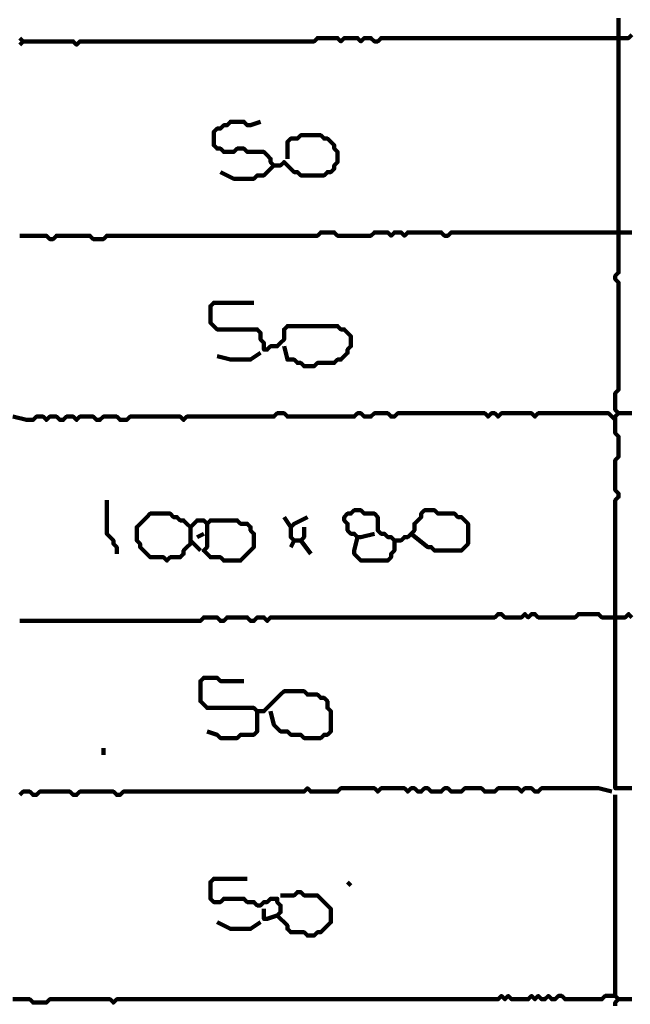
# Model space of a CAD drawing. Header units: metres. Extents: x 1959 to 4131, y 3282 to 4313.
# Tile 174 of 256: x 2400.92 to 2402.61, y 4289.21 to 4291.92. Entities that reach past the tile are written whole.
import ezdxf

# ---------------------------------------------------------------- set-up
doc = ezdxf.new("R2010")
doc.units = ezdxf.units.M
doc.layers.add('P', color=250, linetype='Continuous', lineweight=100)

msp = doc.modelspace()

# ---------------------------------------------------------------- linework, layer by layer
at = {"layer": 'P', "color": 0, "linetype": 'Continuous'}
for points in [[(2402.6137, 4289.801), (2402.6045, 4289.801), (2402.5953, 4289.801), (2402.586, 4289.801), (2402.5768, 4289.801), (2402.5676, 4289.801), (2402.5676, 4289.8103), (2402.5676, 4289.8195), (2402.5676, 4289.8287), (2402.5676, 4289.838), (2402.5676, 4289.8472), (2402.5676, 4289.8564), (2402.5676, 4289.8657), (2402.5676, 4289.8749), (2402.5676, 4289.8841), (2402.5676, 4289.8934), (2402.5676, 4289.9026), (2402.5676, 4289.9118), (2402.5676, 4289.921), (2402.5676, 4289.9303), (2402.5676, 4289.9395), (2402.5676, 4289.9487), (2402.5676, 4289.958), (2402.5676, 4289.9672), (2402.5676, 4289.9764), (2402.5676, 4289.9857), (2402.5676, 4289.9949), (2402.5676, 4290.0041), (2402.5676, 4290.0134), (2402.5676, 4290.0226), (2402.5676, 4290.0318), (2402.5676, 4290.041), (2402.5676, 4290.0503), (2402.5676, 4290.0595), (2402.5676, 4290.0687), (2402.5676, 4290.078), (2402.5676, 4290.0872), (2402.5676, 4290.0964), (2402.5676, 4290.1057), (2402.5676, 4290.1149), (2402.5676, 4290.1241), (2402.5676, 4290.1334), (2402.5676, 4290.1426), (2402.5676, 4290.1518), (2402.5676, 4290.161), (2402.5676, 4290.1703), (2402.5676, 4290.1795), (2402.5676, 4290.1887), (2402.5676, 4290.198), (2402.5676, 4290.2072), (2402.5676, 4290.2164), (2402.5676, 4290.2257), (2402.5676, 4290.2349), (2402.5676, 4290.2441), (2402.5676, 4290.2534), (2402.5676, 4290.2626), (2402.5676, 4290.2718), (2402.5676, 4290.281), (2402.5676, 4290.2903), (2402.5676, 4290.2995), (2402.5676, 4290.3087), (2402.5676, 4290.318), (2402.5676, 4290.3272), (2402.5676, 4290.3364), (2402.5676, 4290.3457), (2402.5676, 4290.3549), (2402.5676, 4290.3641), (2402.5676, 4290.3734), (2402.5676, 4290.3826), (2402.5676, 4290.3918), (2402.5676, 4290.401), (2402.5676, 4290.4103), (2402.5676, 4290.4195), (2402.5676, 4290.4287), (2402.5676, 4290.438), (2402.5676, 4290.4472), (2402.5676, 4290.4564), (2402.5676, 4290.4657), (2402.5676, 4290.4749), (2402.5676, 4290.4841), (2402.5676, 4290.4934), (2402.5676, 4290.5026), (2402.5676, 4290.5118), (2402.5676, 4290.521), (2402.5676, 4290.5303), (2402.5676, 4290.5395), (2402.5676, 4290.5487), (2402.5676, 4290.558), (2402.5676, 4290.5672), (2402.5676, 4290.5764), (2402.5676, 4290.5857), (2402.5676, 4290.5949), (2402.5768, 4290.6041), (2402.5768, 4290.6134), (2402.5676, 4290.6226), (2402.5676, 4290.6318), (2402.5676, 4290.641), (2402.5676, 4290.6503), (2402.5676, 4290.6595), (2402.5676, 4290.6687), (2402.5676, 4290.678), (2402.5676, 4290.6872), (2402.5676, 4290.6964), (2402.5676, 4290.7057), (2402.5768, 4290.7149), (2402.5768, 4290.7241), (2402.5768, 4290.7334), (2402.5768, 4290.7426), (2402.5768, 4290.7518), (2402.5768, 4290.761), (2402.5768, 4290.7703), (2402.5676, 4290.7795), (2402.5676, 4290.7887), (2402.5676, 4290.798), (2402.5676, 4290.8072), (2402.5676, 4290.8164), (2402.5676, 4290.8257), (2402.5768, 4290.8349), (2402.5676, 4290.8441), (2402.5676, 4290.8534), (2402.5676, 4290.8626), (2402.5676, 4290.8718), (2402.5676, 4290.881), (2402.5676, 4290.8903), (2402.5768, 4290.8995), (2402.5768, 4290.9087), (2402.5768, 4290.918), (2402.5768, 4290.9272), (2402.5768, 4290.9364), (2402.5768, 4290.9457), (2402.5768, 4290.9549), (2402.5768, 4290.9641), (2402.5768, 4290.9734), (2402.5768, 4290.9826), (2402.5768, 4290.9918), (2402.5768, 4291.001), (2402.5768, 4291.0103), (2402.5768, 4291.0195), (2402.5768, 4291.0287), (2402.5768, 4291.038), (2402.5768, 4291.0472), (2402.5768, 4291.0564), (2402.5768, 4291.0657), (2402.5768, 4291.0749), (2402.5768, 4291.0841), (2402.5768, 4291.0934), (2402.5768, 4291.1026), (2402.5768, 4291.1118), (2402.5768, 4291.121), (2402.5768, 4291.1303), (2402.5768, 4291.1395), (2402.5768, 4291.1487), (2402.5768, 4291.158), (2402.5768, 4291.1672), (2402.5768, 4291.1764), (2402.5768, 4291.1857), (2402.5768, 4291.1949), (2402.5676, 4291.2041), (2402.5676, 4291.2134), (2402.5768, 4291.2226), (2402.5768, 4291.2318), (2402.5768, 4291.241), (2402.5768, 4291.2503), (2402.5768, 4291.2595), (2402.5768, 4291.2687), (2402.5768, 4291.278), (2402.5768, 4291.2872), (2402.5768, 4291.2964), (2402.5768, 4291.3057), (2402.5768, 4291.3149), (2402.5768, 4291.3241), (2402.5768, 4291.3334), (2402.5768, 4291.3426), (2402.5768, 4291.3518), (2402.5768, 4291.361), (2402.5768, 4291.3703), (2402.5768, 4291.3795), (2402.5768, 4291.3887), (2402.5768, 4291.398), (2402.5768, 4291.4072), (2402.5768, 4291.4164), (2402.5768, 4291.4257), (2402.5768, 4291.4349), (2402.5768, 4291.4441), (2402.5768, 4291.4534), (2402.5768, 4291.4626), (2402.5768, 4291.4718), (2402.5768, 4291.481), (2402.5768, 4291.4903), (2402.5768, 4291.4995), (2402.5768, 4291.5087), (2402.5768, 4291.518), (2402.5768, 4291.5272), (2402.5768, 4291.5364), (2402.5768, 4291.5457), (2402.5768, 4291.5549), (2402.5768, 4291.5641), (2402.5768, 4291.5734), (2402.5768, 4291.5826), (2402.5768, 4291.5918), (2402.5768, 4291.601), (2402.5768, 4291.6103), (2402.5768, 4291.6195), (2402.5768, 4291.6287), (2402.5768, 4291.638), (2402.5768, 4291.6472), (2402.5768, 4291.6564), (2402.5768, 4291.6657), (2402.5768, 4291.6749), (2402.5768, 4291.6841), (2402.5768, 4291.6934), (2402.5768, 4291.7026), (2402.5768, 4291.7118), (2402.5768, 4291.721), (2402.5768, 4291.7303), (2402.5768, 4291.7395), (2402.5768, 4291.7487), (2402.5768, 4291.758), (2402.5768, 4291.7672), (2402.5768, 4291.7764), (2402.5768, 4291.7857), (2402.5768, 4291.7949), (2402.5768, 4291.8041), (2402.5768, 4291.8134), (2402.5768, 4291.8226), (2402.5768, 4291.8318), (2402.5768, 4291.841), (2402.5768, 4291.8503), (2402.5768, 4291.8595), (2402.5768, 4291.8687), (2402.5768, 4291.878), (2402.5768, 4291.8872), (2402.5768, 4291.8964), (2402.5768, 4291.9057), (2402.5768, 4291.9149), (2402.5768, 4291.9241)], [(2400.9245, 4291.8687), (2400.9337, 4291.8595), (2400.9245, 4291.8503)], [(2400.9337, 4291.8595), (2400.9707, 4291.8595), (2400.9799, 4291.8595), (2400.9891, 4291.8595), (2400.9983, 4291.8595), (2401.0076, 4291.8595), (2401.0168, 4291.8595), (2401.026, 4291.8595), (2401.0353, 4291.8595), (2401.0445, 4291.8595), (2401.0537, 4291.8595), (2401.063, 4291.8595), (2401.0722, 4291.8595), (2401.0814, 4291.8503), (2401.0907, 4291.8595), (2401.0999, 4291.8595), (2401.1091, 4291.8595), (2401.1183, 4291.8595), (2401.1276, 4291.8595), (2401.1368, 4291.8595), (2401.146, 4291.8595), (2401.1553, 4291.8595), (2401.1645, 4291.8595), (2401.1737, 4291.8595), (2401.183, 4291.8595), (2401.1922, 4291.8595), (2401.2014, 4291.8595), (2401.2107, 4291.8595), (2401.2199, 4291.8595), (2401.2291, 4291.8595), (2401.2383, 4291.8595), (2401.2476, 4291.8595), (2401.2568, 4291.8595), (2401.266, 4291.8595), (2401.2753, 4291.8595), (2401.2845, 4291.8595), (2401.2937, 4291.8595), (2401.303, 4291.8595), (2401.3122, 4291.8595), (2401.3214, 4291.8595), (2401.3307, 4291.8595), (2401.3399, 4291.8595), (2401.3491, 4291.8595), (2401.3583, 4291.8595), (2401.3676, 4291.8595), (2401.3768, 4291.8595), (2401.386, 4291.8595), (2401.3953, 4291.8595), (2401.4045, 4291.8595), (2401.4137, 4291.8595), (2401.423, 4291.8595), (2401.4322, 4291.8595), (2401.4414, 4291.8595), (2401.4507, 4291.8595), (2401.4599, 4291.8595), (2401.4691, 4291.8595), (2401.4783, 4291.8595), (2401.4876, 4291.8595), (2401.4968, 4291.8595), (2401.506, 4291.8595), (2401.5153, 4291.8595), (2401.5245, 4291.8595), (2401.5337, 4291.8595), (2401.543, 4291.8595), (2401.5522, 4291.8595), (2401.5614, 4291.8595), (2401.5707, 4291.8595), (2401.5799, 4291.8595), (2401.5891, 4291.8595), (2401.5983, 4291.8595), (2401.6076, 4291.8595), (2401.6168, 4291.8595), (2401.626, 4291.8595), (2401.6353, 4291.8595), (2401.6445, 4291.8595), (2401.6537, 4291.8595), (2401.663, 4291.8595), (2401.6722, 4291.8595), (2401.6814, 4291.8595), (2401.6907, 4291.8595), (2401.6999, 4291.8595), (2401.7091, 4291.8595), (2401.7183, 4291.8595), (2401.7276, 4291.8595), (2401.7368, 4291.8595), (2401.746, 4291.8687), (2401.7553, 4291.8687), (2401.7645, 4291.8687), (2401.7737, 4291.8687), (2401.783, 4291.8687), (2401.7922, 4291.8687), (2401.8014, 4291.8687), (2401.8107, 4291.8595), (2401.8199, 4291.8687), (2401.8291, 4291.8687), (2401.8383, 4291.8687), (2401.8476, 4291.8687), (2401.8568, 4291.8687), (2401.866, 4291.8595), (2401.8753, 4291.8687), (2401.8845, 4291.8687), (2401.8937, 4291.8687), (2401.903, 4291.8595), (2401.9122, 4291.8595), (2401.9214, 4291.8687), (2401.9307, 4291.8687), (2401.9399, 4291.8687), (2401.9491, 4291.8687), (2401.9583, 4291.8687), (2401.9676, 4291.8687), (2401.9768, 4291.8687), (2401.986, 4291.8687), (2401.9953, 4291.8687), (2402.0045, 4291.8687), (2402.0137, 4291.8687), (2402.023, 4291.8687), (2402.0322, 4291.8687), (2402.0414, 4291.8687), (2402.0507, 4291.8687), (2402.0599, 4291.8687), (2402.0691, 4291.8687), (2402.0783, 4291.8687), (2402.0876, 4291.8687), (2402.0968, 4291.8687), (2402.106, 4291.8687), (2402.1153, 4291.8687), (2402.1245, 4291.8687), (2402.1337, 4291.8687), (2402.143, 4291.8687), (2402.1522, 4291.8687), (2402.1614, 4291.8687), (2402.1707, 4291.8687), (2402.1799, 4291.8687), (2402.1891, 4291.8687), (2402.1983, 4291.8687), (2402.2076, 4291.8687), (2402.2168, 4291.8687), (2402.226, 4291.8687), (2402.2353, 4291.8687), (2402.2445, 4291.8687), (2402.2537, 4291.8687), (2402.263, 4291.8687), (2402.2722, 4291.8687), (2402.2814, 4291.8687), (2402.2907, 4291.8687), (2402.2999, 4291.8687), (2402.3091, 4291.8687), (2402.3183, 4291.8687), (2402.3276, 4291.8687), (2402.3368, 4291.8687), (2402.346, 4291.8687), (2402.3553, 4291.8687), (2402.3645, 4291.8687), (2402.3737, 4291.8687), (2402.383, 4291.8687), (2402.3922, 4291.8687), (2402.4014, 4291.8687), (2402.4107, 4291.8687), (2402.4199, 4291.8687), (2402.4291, 4291.8687), (2402.4383, 4291.8687), (2402.4476, 4291.8687), (2402.4568, 4291.8687), (2402.466, 4291.8687), (2402.4753, 4291.8687), (2402.4845, 4291.8687), (2402.4937, 4291.8687), (2402.503, 4291.8687), (2402.5122, 4291.8687), (2402.5214, 4291.8687), (2402.5307, 4291.8687), (2402.5399, 4291.8687), (2402.5491, 4291.8687), (2402.5583, 4291.8687), (2402.5676, 4291.8687), (2402.5768, 4291.8687), (2402.586, 4291.8687), (2402.5953, 4291.8687), (2402.6045, 4291.8687), (2402.6137, 4291.878)], [(2401.4783, 4291.4995), (2401.5153, 4291.481), (2401.5245, 4291.481), (2401.5337, 4291.481), (2401.543, 4291.481), (2401.5522, 4291.481), (2401.5614, 4291.481), (2401.5707, 4291.481), (2401.5799, 4291.4903), (2401.5891, 4291.4903), (2401.5983, 4291.4903), (2401.6076, 4291.4995), (2401.6168, 4291.5087), (2401.626, 4291.518), (2401.6168, 4291.5272), (2401.6168, 4291.5364), (2401.6076, 4291.5457), (2401.5983, 4291.5549), (2401.5891, 4291.5549), (2401.5799, 4291.5549), (2401.5707, 4291.5549), (2401.5614, 4291.5549), (2401.5522, 4291.5549), (2401.543, 4291.5641), (2401.5337, 4291.5641), (2401.5245, 4291.5641), (2401.5153, 4291.5549), (2401.506, 4291.5549), (2401.4968, 4291.5549), (2401.4876, 4291.5549), (2401.4783, 4291.5641), (2401.4691, 4291.5641), (2401.4599, 4291.5734), (2401.4599, 4291.5826), (2401.4599, 4291.5918), (2401.4599, 4291.601), (2401.4599, 4291.6103), (2401.4691, 4291.6195), (2401.4783, 4291.6195), (2401.4876, 4291.6287), (2401.4968, 4291.6287), (2401.506, 4291.638), (2401.5153, 4291.638), (2401.5245, 4291.638), (2401.5337, 4291.638), (2401.543, 4291.638), (2401.5522, 4291.6287), (2401.5614, 4291.6287), (2401.5891, 4291.638)], [(2401.663, 4291.5364), (2401.663, 4291.5734), (2401.663, 4291.5826), (2401.6722, 4291.5918), (2401.6814, 4291.5918), (2401.6907, 4291.5918), (2401.6999, 4291.601), (2401.7091, 4291.601), (2401.7183, 4291.601), (2401.7276, 4291.601), (2401.7368, 4291.601), (2401.746, 4291.601), (2401.7553, 4291.601), (2401.7645, 4291.5918), (2401.7737, 4291.5918), (2401.783, 4291.5826), (2401.7922, 4291.5734), (2401.7922, 4291.5641), (2401.8014, 4291.5549), (2401.8014, 4291.5457), (2401.8014, 4291.5364), (2401.8014, 4291.5272), (2401.7922, 4291.518), (2401.7922, 4291.5087), (2401.783, 4291.4995), (2401.7737, 4291.4995), (2401.7645, 4291.4903), (2401.7553, 4291.4903), (2401.746, 4291.4903), (2401.7368, 4291.4903), (2401.7276, 4291.4903), (2401.7183, 4291.4903), (2401.7091, 4291.4903), (2401.6999, 4291.4903), (2401.6907, 4291.4995), (2401.6814, 4291.4995), (2401.6722, 4291.5087), (2401.663, 4291.518), (2401.6537, 4291.5272), (2401.6445, 4291.518), (2401.626, 4291.518)], [(2400.9245, 4291.3241), (2400.9337, 4291.3241), (2400.943, 4291.3241), (2400.9522, 4291.3241), (2400.9614, 4291.3241), (2400.9707, 4291.3241), (2400.9799, 4291.3241), (2400.9891, 4291.3241), (2400.9983, 4291.3241), (2401.0076, 4291.3149), (2401.0168, 4291.3149), (2401.026, 4291.3241), (2401.0353, 4291.3241), (2401.0445, 4291.3241), (2401.0537, 4291.3241), (2401.063, 4291.3241), (2401.0722, 4291.3241), (2401.0814, 4291.3241), (2401.0907, 4291.3241), (2401.0999, 4291.3241), (2401.1091, 4291.3241), (2401.1183, 4291.3241), (2401.1276, 4291.3149), (2401.1368, 4291.3149), (2401.146, 4291.3149), (2401.1553, 4291.3149), (2401.1645, 4291.3241), (2401.1737, 4291.3241), (2401.183, 4291.3241), (2401.1922, 4291.3241), (2401.2014, 4291.3241), (2401.2107, 4291.3241), (2401.2199, 4291.3241), (2401.2291, 4291.3241), (2401.2383, 4291.3241), (2401.2476, 4291.3241), (2401.2568, 4291.3241), (2401.266, 4291.3241), (2401.2753, 4291.3241), (2401.2845, 4291.3241), (2401.2937, 4291.3241), (2401.303, 4291.3241), (2401.3122, 4291.3241), (2401.3214, 4291.3241), (2401.3307, 4291.3241), (2401.3399, 4291.3241), (2401.3491, 4291.3241), (2401.3583, 4291.3241), (2401.3676, 4291.3241), (2401.3768, 4291.3241), (2401.386, 4291.3241), (2401.3953, 4291.3241), (2401.4045, 4291.3241), (2401.4137, 4291.3241), (2401.423, 4291.3241), (2401.4322, 4291.3241), (2401.4414, 4291.3241), (2401.4507, 4291.3241), (2401.4599, 4291.3241), (2401.4691, 4291.3241), (2401.4783, 4291.3241), (2401.4876, 4291.3241), (2401.4968, 4291.3241), (2401.506, 4291.3241), (2401.5153, 4291.3241), (2401.5245, 4291.3241), (2401.5337, 4291.3241), (2401.543, 4291.3241), (2401.5522, 4291.3241), (2401.5614, 4291.3241), (2401.5707, 4291.3241), (2401.5799, 4291.3241), (2401.5891, 4291.3241), (2401.5983, 4291.3241), (2401.6076, 4291.3241), (2401.6168, 4291.3241), (2401.626, 4291.3241), (2401.6353, 4291.3241), (2401.6445, 4291.3241), (2401.6537, 4291.3241), (2401.663, 4291.3241), (2401.6722, 4291.3241), (2401.6814, 4291.3241), (2401.6907, 4291.3241), (2401.6999, 4291.3241), (2401.7091, 4291.3241), (2401.7183, 4291.3241), (2401.7276, 4291.3241), (2401.7368, 4291.3241), (2401.746, 4291.3241), (2401.7553, 4291.3334), (2401.7645, 4291.3334), (2401.7737, 4291.3334), (2401.783, 4291.3334), (2401.7922, 4291.3334), (2401.8014, 4291.3241), (2401.8107, 4291.3241), (2401.8199, 4291.3241), (2401.8291, 4291.3241), (2401.8383, 4291.3241), (2401.8476, 4291.3241), (2401.8568, 4291.3241), (2401.866, 4291.3241), (2401.8753, 4291.3241), (2401.8845, 4291.3241), (2401.8937, 4291.3241), (2401.903, 4291.3334), (2401.9122, 4291.3334), (2401.9214, 4291.3334), (2401.9307, 4291.3334), (2401.9399, 4291.3334), (2401.9491, 4291.3241), (2401.9583, 4291.3334), (2401.9676, 4291.3334), (2401.9768, 4291.3334), (2401.986, 4291.3241), (2401.9953, 4291.3334), (2402.0045, 4291.3334), (2402.0137, 4291.3334), (2402.023, 4291.3334), (2402.0322, 4291.3334), (2402.0414, 4291.3334), (2402.0507, 4291.3334), (2402.0599, 4291.3334), (2402.0691, 4291.3334), (2402.0783, 4291.3334), (2402.0876, 4291.3334), (2402.0968, 4291.3241), (2402.106, 4291.3241), (2402.1153, 4291.3334), (2402.1245, 4291.3334), (2402.1337, 4291.3334), (2402.143, 4291.3334), (2402.1522, 4291.3334), (2402.1614, 4291.3334), (2402.1707, 4291.3334), (2402.1799, 4291.3334), (2402.1891, 4291.3334), (2402.1983, 4291.3334), (2402.2076, 4291.3334), (2402.2168, 4291.3334), (2402.226, 4291.3334), (2402.2353, 4291.3334), (2402.2445, 4291.3334), (2402.2537, 4291.3334), (2402.263, 4291.3334), (2402.2722, 4291.3334), (2402.2814, 4291.3334), (2402.2907, 4291.3334), (2402.2999, 4291.3334), (2402.3091, 4291.3334), (2402.3183, 4291.3334), (2402.3276, 4291.3334), (2402.3368, 4291.3334), (2402.346, 4291.3334), (2402.3553, 4291.3334), (2402.3645, 4291.3334), (2402.3737, 4291.3334), (2402.383, 4291.3334), (2402.3922, 4291.3334), (2402.4014, 4291.3334), (2402.4107, 4291.3334), (2402.4199, 4291.3334), (2402.4291, 4291.3334), (2402.4383, 4291.3334), (2402.4476, 4291.3334), (2402.4568, 4291.3334), (2402.466, 4291.3334), (2402.4753, 4291.3334), (2402.4845, 4291.3334), (2402.4937, 4291.3334), (2402.503, 4291.3334), (2402.5122, 4291.3334), (2402.5214, 4291.3334), (2402.5307, 4291.3334), (2402.5399, 4291.3334), (2402.5491, 4291.3334), (2402.5583, 4291.3334), (2402.5676, 4291.3334), (2402.5768, 4291.3334), (2402.586, 4291.3334), (2402.5953, 4291.3334), (2402.6045, 4291.3334), (2402.6137, 4291.3334)], [(2401.6537, 4291.0195), (2401.663, 4290.9826), (2401.6722, 4290.9826), (2401.6814, 4290.9826), (2401.6907, 4290.9734), (2401.6999, 4290.9734), (2401.7091, 4290.9641), (2401.7183, 4290.9641), (2401.7276, 4290.9641), (2401.7368, 4290.9641), (2401.746, 4290.9734), (2401.7553, 4290.9734), (2401.7645, 4290.9734), (2401.7737, 4290.9734), (2401.783, 4290.9734), (2401.7922, 4290.9734), (2401.8014, 4290.9826), (2401.8107, 4290.9826), (2401.8199, 4290.9918), (2401.8291, 4291.001), (2401.8291, 4291.0103), (2401.8383, 4291.0195), (2401.8383, 4291.0287), (2401.8383, 4291.038), (2401.8383, 4291.0472), (2401.8291, 4291.0564), (2401.8199, 4291.0657), (2401.8107, 4291.0657), (2401.8014, 4291.0749), (2401.7922, 4291.0749), (2401.783, 4291.0749), (2401.7737, 4291.0749), (2401.7645, 4291.0749), (2401.7553, 4291.0749), (2401.746, 4291.0749), (2401.7368, 4291.0749), (2401.7276, 4291.0749), (2401.7183, 4291.0749), (2401.7091, 4291.0749), (2401.6999, 4291.0749), (2401.6907, 4291.0749), (2401.6814, 4291.0749), (2401.6722, 4291.0749), (2401.663, 4291.0749), (2401.6537, 4291.0657), (2401.6537, 4291.0564), (2401.6537, 4291.0472), (2401.6537, 4291.038), (2401.6445, 4291.0287), (2401.6353, 4291.0195), (2401.626, 4291.0195), (2401.6168, 4291.0195), (2401.6076, 4291.0103), (2401.5983, 4291.0103), (2401.5983, 4291.0195), (2401.5983, 4291.0287), (2401.5891, 4291.038), (2401.5891, 4291.0472), (2401.5891, 4291.0564), (2401.5799, 4291.0657), (2401.5707, 4291.0657), (2401.5614, 4291.0657), (2401.5522, 4291.0657), (2401.543, 4291.0657), (2401.5337, 4291.0657), (2401.5245, 4291.0657), (2401.5153, 4291.0657), (2401.506, 4291.0657), (2401.4968, 4291.0657), (2401.4876, 4291.0657), (2401.4783, 4291.0657), (2401.4691, 4291.0657), (2401.4599, 4291.0749), (2401.4507, 4291.0841), (2401.4507, 4291.0934), (2401.4507, 4291.1026), (2401.4507, 4291.1118), (2401.4507, 4291.121), (2401.4507, 4291.1303), (2401.4599, 4291.1395), (2401.4691, 4291.1395), (2401.4783, 4291.1395), (2401.4876, 4291.1395), (2401.4968, 4291.1395), (2401.506, 4291.1395), (2401.5153, 4291.1395), (2401.5245, 4291.1395), (2401.5337, 4291.1395), (2401.5707, 4291.1395)], [(2401.4691, 4290.9918), (2401.506, 4290.9826), (2401.5153, 4290.9826), (2401.5245, 4290.9826), (2401.5337, 4290.9826), (2401.543, 4290.9826), (2401.5522, 4290.9826), (2401.5614, 4290.9826), (2401.5891, 4291.001)], [(2400.906, 4290.8257), (2400.943, 4290.8164), (2400.9522, 4290.8164), (2400.9614, 4290.8164), (2400.9707, 4290.8257), (2400.9799, 4290.8257), (2400.9891, 4290.8257), (2400.9983, 4290.8164), (2401.0076, 4290.8257), (2401.0168, 4290.8257), (2401.026, 4290.8257), (2401.0353, 4290.8164), (2401.0445, 4290.8164), (2401.0537, 4290.8257), (2401.063, 4290.8257), (2401.0722, 4290.8257), (2401.0814, 4290.8164), (2401.0907, 4290.8257), (2401.0999, 4290.8257), (2401.1091, 4290.8257), (2401.1183, 4290.8257), (2401.1276, 4290.8257), (2401.1368, 4290.8164), (2401.146, 4290.8164), (2401.1553, 4290.8257), (2401.1645, 4290.8257), (2401.1737, 4290.8257), (2401.183, 4290.8257), (2401.1922, 4290.8257), (2401.2014, 4290.8164), (2401.2107, 4290.8164), (2401.2199, 4290.8164), (2401.2291, 4290.8257), (2401.2383, 4290.8257), (2401.2476, 4290.8257), (2401.2568, 4290.8257), (2401.266, 4290.8257), (2401.2753, 4290.8257), (2401.2845, 4290.8257), (2401.2937, 4290.8257), (2401.303, 4290.8257), (2401.3122, 4290.8257), (2401.3214, 4290.8257), (2401.3307, 4290.8257), (2401.3399, 4290.8257), (2401.3491, 4290.8257), (2401.3583, 4290.8257), (2401.3676, 4290.8257), (2401.3768, 4290.8164), (2401.386, 4290.8257), (2401.3953, 4290.8257), (2401.4045, 4290.8257), (2401.4137, 4290.8257), (2401.423, 4290.8257), (2401.4322, 4290.8257), (2401.4414, 4290.8257), (2401.4507, 4290.8257), (2401.4599, 4290.8257), (2401.4691, 4290.8257), (2401.4783, 4290.8257), (2401.4876, 4290.8257), (2401.4968, 4290.8257), (2401.506, 4290.8257), (2401.5153, 4290.8257), (2401.5245, 4290.8257), (2401.5337, 4290.8257), (2401.543, 4290.8257), (2401.5522, 4290.8257), (2401.5614, 4290.8257), (2401.5707, 4290.8257), (2401.5799, 4290.8257), (2401.5891, 4290.8257), (2401.5983, 4290.8257), (2401.6076, 4290.8257), (2401.6168, 4290.8257), (2401.626, 4290.8257), (2401.6353, 4290.8349), (2401.6445, 4290.8349), (2401.6537, 4290.8349), (2401.663, 4290.8257), (2401.6722, 4290.8257), (2401.6814, 4290.8257), (2401.6907, 4290.8257), (2401.6999, 4290.8257), (2401.7091, 4290.8257), (2401.7183, 4290.8257), (2401.7276, 4290.8257), (2401.7368, 4290.8257), (2401.746, 4290.8257), (2401.7553, 4290.8257), (2401.7645, 4290.8257), (2401.7737, 4290.8257), (2401.783, 4290.8257), (2401.7922, 4290.8257), (2401.8014, 4290.8257), (2401.8107, 4290.8257), (2401.8199, 4290.8257), (2401.8291, 4290.8257), (2401.8383, 4290.8257), (2401.8476, 4290.8257), (2401.8568, 4290.8349), (2401.866, 4290.8349), (2401.8753, 4290.8257), (2401.8845, 4290.8257), (2401.8937, 4290.8257), (2401.903, 4290.8349), (2401.9122, 4290.8349), (2401.9214, 4290.8349), (2401.9307, 4290.8349), (2401.9399, 4290.8349), (2401.9491, 4290.8257), (2401.9583, 4290.8257), (2401.9676, 4290.8349), (2401.9768, 4290.8349), (2401.986, 4290.8349), (2401.9953, 4290.8349), (2402.0045, 4290.8349), (2402.0137, 4290.8349), (2402.023, 4290.8349), (2402.0322, 4290.8349), (2402.0414, 4290.8349), (2402.0507, 4290.8349), (2402.0599, 4290.8349), (2402.0691, 4290.8349), (2402.0783, 4290.8349), (2402.0876, 4290.8349), (2402.0968, 4290.8349), (2402.106, 4290.8349), (2402.1153, 4290.8349), (2402.1245, 4290.8349), (2402.1337, 4290.8349), (2402.143, 4290.8349), (2402.1522, 4290.8349), (2402.1614, 4290.8349), (2402.1707, 4290.8349), (2402.1799, 4290.8349), (2402.1891, 4290.8349), (2402.1983, 4290.8349), (2402.2076, 4290.8349), (2402.2168, 4290.8257), (2402.226, 4290.8349), (2402.2353, 4290.8349), (2402.2445, 4290.8257), (2402.2537, 4290.8349), (2402.263, 4290.8349), (2402.2722, 4290.8349), (2402.2814, 4290.8349), (2402.2907, 4290.8349), (2402.2999, 4290.8349), (2402.3091, 4290.8349), (2402.3183, 4290.8349), (2402.3276, 4290.8349), (2402.3368, 4290.8349), (2402.346, 4290.8257), (2402.3553, 4290.8349), (2402.3645, 4290.8349), (2402.3737, 4290.8349), (2402.383, 4290.8349), (2402.3922, 4290.8349), (2402.4014, 4290.8349), (2402.4107, 4290.8349), (2402.4199, 4290.8349), (2402.4291, 4290.8349), (2402.4383, 4290.8349), (2402.4476, 4290.8349), (2402.4568, 4290.8349), (2402.466, 4290.8349), (2402.4753, 4290.8349), (2402.4845, 4290.8349), (2402.4937, 4290.8349), (2402.503, 4290.8349), (2402.5122, 4290.8349), (2402.5214, 4290.8349), (2402.5307, 4290.8349), (2402.5399, 4290.8349), (2402.5491, 4290.8349), (2402.5676, 4290.8164)], [(2402.5768, 4290.8349), (2402.6137, 4290.8349)], [(2401.1645, 4290.5949), (2401.1645, 4290.558), (2401.1645, 4290.5487), (2401.1645, 4290.5395), (2401.1645, 4290.5303), (2401.1645, 4290.521), (2401.1645, 4290.5118), (2401.1645, 4290.5026), (2401.1737, 4290.4934), (2401.183, 4290.4841), (2401.183, 4290.4749), (2401.1922, 4290.4657), (2401.1922, 4290.4472)], [(2401.903, 4290.5026), (2401.866, 4290.4934), (2401.8568, 4290.4934), (2401.8476, 4290.5026), (2401.8383, 4290.5026), (2401.8291, 4290.5118), (2401.8291, 4290.521), (2401.8291, 4290.5303), (2401.8199, 4290.5395), (2401.8199, 4290.5487), (2401.8291, 4290.558), (2401.8383, 4290.558), (2401.8476, 4290.5672), (2401.8568, 4290.5672), (2401.866, 4290.5672), (2401.8753, 4290.558), (2401.8845, 4290.558), (2401.8937, 4290.558), (2401.903, 4290.558), (2401.9122, 4290.5487), (2401.9122, 4290.5395), (2401.9122, 4290.5303), (2401.9122, 4290.521), (2401.9122, 4290.5118), (2401.9214, 4290.5026), (2401.9307, 4290.5026), (2401.9399, 4290.4934), (2401.9491, 4290.4934), (2401.9583, 4290.4841), (2401.9676, 4290.4841), (2401.9768, 4290.4841), (2401.986, 4290.4934), (2401.9953, 4290.4934), (2402.0045, 4290.5026), (2402.0137, 4290.5118), (2402.0137, 4290.521), (2402.0137, 4290.5303), (2402.023, 4290.5395), (2402.0322, 4290.5487), (2402.0322, 4290.558), (2402.0414, 4290.5672), (2402.0507, 4290.5672), (2402.0599, 4290.5672), (2402.0691, 4290.5672), (2402.0783, 4290.558), (2402.0876, 4290.558), (2402.0968, 4290.558), (2402.106, 4290.558), (2402.1153, 4290.558), (2402.1245, 4290.558), (2402.1337, 4290.5487), (2402.143, 4290.5487), (2402.1522, 4290.5395), (2402.1614, 4290.5303), (2402.1614, 4290.521), (2402.1614, 4290.5118), (2402.1614, 4290.5026), (2402.1614, 4290.4934), (2402.1614, 4290.4841), (2402.1614, 4290.4749), (2402.1522, 4290.4657), (2402.143, 4290.4564), (2402.1337, 4290.4564), (2402.1245, 4290.4564), (2402.1153, 4290.4564), (2402.106, 4290.4564), (2402.0968, 4290.4564), (2402.0876, 4290.4564), (2402.0783, 4290.4564), (2402.0691, 4290.4564), (2402.0599, 4290.4657), (2402.0507, 4290.4657), (2402.0045, 4290.5026)], [(2401.3953, 4290.521), (2401.3953, 4290.4841), (2401.3953, 4290.4749), (2401.386, 4290.4657), (2401.3768, 4290.4564), (2401.3768, 4290.4472), (2401.3676, 4290.438), (2401.3583, 4290.438), (2401.3491, 4290.438), (2401.3399, 4290.438), (2401.3307, 4290.4287), (2401.3214, 4290.438), (2401.3122, 4290.438), (2401.303, 4290.438), (2401.2937, 4290.438), (2401.2845, 4290.438), (2401.2753, 4290.4472), (2401.266, 4290.4564), (2401.2568, 4290.4657), (2401.2568, 4290.4749), (2401.2476, 4290.4841), (2401.2476, 4290.4934), (2401.2476, 4290.5026), (2401.2476, 4290.5118), (2401.2476, 4290.521), (2401.2568, 4290.5303), (2401.266, 4290.5395), (2401.2753, 4290.5487), (2401.2845, 4290.558), (2401.2937, 4290.558), (2401.303, 4290.558), (2401.3122, 4290.558), (2401.3214, 4290.558), (2401.3307, 4290.558), (2401.3399, 4290.558), (2401.3491, 4290.5487), (2401.3583, 4290.5487), (2401.3676, 4290.5395), (2401.3768, 4290.5395), (2401.386, 4290.5303), (2401.3953, 4290.521), (2401.4045, 4290.5303), (2401.4137, 4290.5395), (2401.423, 4290.5395), (2401.4322, 4290.5395), (2401.4414, 4290.5303), (2401.4507, 4290.5395), (2401.4599, 4290.5395), (2401.4691, 4290.5395), (2401.4783, 4290.5395), (2401.4876, 4290.5395), (2401.4968, 4290.5395), (2401.506, 4290.5395), (2401.5153, 4290.5395), (2401.5245, 4290.5395), (2401.5337, 4290.5303), (2401.543, 4290.5303), (2401.5522, 4290.5303), (2401.5614, 4290.521), (2401.5614, 4290.5118), (2401.5707, 4290.5026), (2401.5707, 4290.4934), (2401.5707, 4290.4841), (2401.5707, 4290.4749), (2401.5707, 4290.4657), (2401.5614, 4290.4564), (2401.5522, 4290.4472), (2401.543, 4290.438), (2401.5337, 4290.4287), (2401.5245, 4290.4287), (2401.5153, 4290.4287), (2401.506, 4290.4287), (2401.4968, 4290.4287), (2401.4876, 4290.4287), (2401.4783, 4290.438), (2401.4691, 4290.438), (2401.4599, 4290.438), (2401.4507, 4290.438), (2401.4414, 4290.4472), (2401.4322, 4290.4564), (2401.4414, 4290.4657), (2401.4414, 4290.4749), (2401.4414, 4290.4841), (2401.4414, 4290.4934), (2401.4414, 4290.5303)], [(2401.6537, 4290.5487), (2401.6722, 4290.521), (2401.6814, 4290.5303), (2401.7183, 4290.5487)], [(2401.6722, 4290.521), (2401.6722, 4290.5026), (2401.6722, 4290.4934), (2401.6814, 4290.4841), (2401.6722, 4290.4657)], [(2401.7091, 4290.521), (2401.7091, 4290.4934), (2401.6999, 4290.4841), (2401.7276, 4290.4472)], [(2401.3953, 4290.4841), (2401.423, 4290.4564)], [(2401.4137, 4290.4934), (2401.4322, 4290.5026)], [(2401.6814, 4290.4841), (2401.6999, 4290.4841)], [(2401.8568, 4290.4934), (2401.8476, 4290.4564), (2401.8476, 4290.4472), (2401.8568, 4290.438), (2401.866, 4290.4287), (2401.8753, 4290.4287), (2401.8845, 4290.4287), (2401.8937, 4290.4287), (2401.903, 4290.4287), (2401.9122, 4290.4287), (2401.9214, 4290.4287), (2401.9307, 4290.4287), (2401.9399, 4290.4287), (2401.9491, 4290.438), (2401.9491, 4290.4472), (2401.9583, 4290.4564), (2401.9583, 4290.4841)], [(2400.9245, 4290.2626), (2400.9337, 4290.2626), (2400.943, 4290.2626), (2400.9522, 4290.2626), (2400.9614, 4290.2626), (2400.9707, 4290.2626), (2400.9799, 4290.2626), (2400.9891, 4290.2626), (2400.9983, 4290.2626), (2401.0076, 4290.2626), (2401.0168, 4290.2626), (2401.026, 4290.2626), (2401.0353, 4290.2626), (2401.0445, 4290.2626), (2401.0537, 4290.2626), (2401.063, 4290.2626), (2401.0722, 4290.2626), (2401.0814, 4290.2626), (2401.0907, 4290.2626), (2401.0999, 4290.2626), (2401.1091, 4290.2626), (2401.1183, 4290.2626), (2401.1276, 4290.2626), (2401.1368, 4290.2626), (2401.146, 4290.2626), (2401.1553, 4290.2626), (2401.1645, 4290.2626), (2401.1737, 4290.2626), (2401.183, 4290.2626), (2401.1922, 4290.2626), (2401.2014, 4290.2626), (2401.2107, 4290.2626), (2401.2199, 4290.2626), (2401.2291, 4290.2626), (2401.2383, 4290.2626), (2401.2476, 4290.2626), (2401.2568, 4290.2626), (2401.266, 4290.2626), (2401.2753, 4290.2626), (2401.2845, 4290.2626), (2401.2937, 4290.2626), (2401.303, 4290.2626), (2401.3122, 4290.2626), (2401.3214, 4290.2626), (2401.3307, 4290.2626), (2401.3399, 4290.2626), (2401.3491, 4290.2626), (2401.3583, 4290.2626), (2401.3676, 4290.2626), (2401.3768, 4290.2626), (2401.386, 4290.2626), (2401.3953, 4290.2626), (2401.4045, 4290.2626), (2401.4137, 4290.2626), (2401.423, 4290.2626), (2401.4322, 4290.2718), (2401.4414, 4290.2718), (2401.4507, 4290.2718), (2401.4599, 4290.2718), (2401.4691, 4290.2718), (2401.4783, 4290.2626), (2401.4876, 4290.2626), (2401.4968, 4290.2718), (2401.506, 4290.2718), (2401.5153, 4290.2718), (2401.5245, 4290.2718), (2401.5337, 4290.2718), (2401.543, 4290.2718), (2401.5522, 4290.2718), (2401.5614, 4290.2626), (2401.5707, 4290.2626), (2401.5799, 4290.2718), (2401.5891, 4290.2718), (2401.5983, 4290.2718), (2401.6076, 4290.2626), (2401.6168, 4290.2718), (2401.626, 4290.2718), (2401.6353, 4290.2718), (2401.6445, 4290.2718), (2401.6537, 4290.2718), (2401.663, 4290.2718), (2401.6722, 4290.2718), (2401.6814, 4290.2718), (2401.6907, 4290.2718), (2401.6999, 4290.2718), (2401.7091, 4290.2718), (2401.7183, 4290.2718), (2401.7276, 4290.2718), (2401.7368, 4290.2718), (2401.746, 4290.2718), (2401.7553, 4290.2718), (2401.7645, 4290.2718), (2401.7737, 4290.2718), (2401.783, 4290.2718), (2401.7922, 4290.2718), (2401.8014, 4290.2718), (2401.8107, 4290.2718), (2401.8199, 4290.2718), (2401.8291, 4290.2718), (2401.8383, 4290.2718), (2401.8476, 4290.2718), (2401.8568, 4290.2718), (2401.866, 4290.2718), (2401.8753, 4290.2718), (2401.8845, 4290.2718), (2401.8937, 4290.2718), (2401.903, 4290.2718), (2401.9122, 4290.2718), (2401.9214, 4290.2718), (2401.9307, 4290.2718), (2401.9399, 4290.2718), (2401.9491, 4290.2718), (2401.9583, 4290.2718), (2401.9676, 4290.2718), (2401.9768, 4290.2718), (2401.986, 4290.2718), (2401.9953, 4290.2718), (2402.0045, 4290.2718), (2402.0137, 4290.2718), (2402.023, 4290.2718), (2402.0322, 4290.2718), (2402.0414, 4290.2718), (2402.0507, 4290.2718), (2402.0599, 4290.2718), (2402.0691, 4290.2718), (2402.0783, 4290.2718), (2402.0876, 4290.2718), (2402.0968, 4290.2718), (2402.106, 4290.2718), (2402.1153, 4290.2718), (2402.1245, 4290.2718), (2402.1337, 4290.2718), (2402.143, 4290.2718), (2402.1522, 4290.2718), (2402.1614, 4290.2718), (2402.1707, 4290.2718), (2402.1799, 4290.2718), (2402.1891, 4290.2718), (2402.1983, 4290.2718), (2402.2076, 4290.2718), (2402.2168, 4290.2718), (2402.226, 4290.2718), (2402.2353, 4290.2718), (2402.2445, 4290.281), (2402.2537, 4290.281), (2402.263, 4290.2718), (2402.2722, 4290.2718), (2402.2814, 4290.2718), (2402.2907, 4290.2718), (2402.2999, 4290.2718), (2402.3091, 4290.2718), (2402.3183, 4290.281), (2402.3276, 4290.2718), (2402.3368, 4290.281), (2402.346, 4290.281), (2402.3553, 4290.2718), (2402.3645, 4290.2718), (2402.3737, 4290.2718), (2402.383, 4290.2718), (2402.3922, 4290.2718), (2402.4014, 4290.2718), (2402.4107, 4290.2718), (2402.4199, 4290.2718), (2402.4291, 4290.2718), (2402.4383, 4290.2718), (2402.4476, 4290.2718), (2402.4568, 4290.2718), (2402.466, 4290.281), (2402.4753, 4290.281), (2402.4845, 4290.281), (2402.4937, 4290.281), (2402.503, 4290.281), (2402.5122, 4290.281), (2402.5214, 4290.281), (2402.5307, 4290.2718), (2402.5399, 4290.2718), (2402.5491, 4290.2718), (2402.5583, 4290.2718), (2402.5676, 4290.2718), (2402.5768, 4290.2718), (2402.586, 4290.2718), (2402.5953, 4290.2718), (2402.6045, 4290.281), (2402.6137, 4290.2718)], [(2401.6168, 4290.0134), (2401.626, 4289.9764), (2401.6353, 4289.9672), (2401.6445, 4289.958), (2401.6537, 4289.958), (2401.663, 4289.958), (2401.6722, 4289.9487), (2401.6814, 4289.9487), (2401.6907, 4289.9487), (2401.6999, 4289.9487), (2401.7091, 4289.9395), (2401.7183, 4289.9395), (2401.7276, 4289.9395), (2401.7368, 4289.9395), (2401.746, 4289.9395), (2401.7553, 4289.9395), (2401.7645, 4289.9487), (2401.7737, 4289.9487), (2401.783, 4289.958), (2401.783, 4289.9672), (2401.783, 4289.9764), (2401.783, 4289.9857), (2401.783, 4289.9949), (2401.783, 4290.0041), (2401.783, 4290.0134), (2401.7737, 4290.0226), (2401.7737, 4290.0318), (2401.7737, 4290.041), (2401.7645, 4290.0503), (2401.7553, 4290.0503), (2401.746, 4290.0595), (2401.7368, 4290.0595), (2401.7276, 4290.0595), (2401.7183, 4290.0595), (2401.7091, 4290.0687), (2401.6999, 4290.0687), (2401.6907, 4290.0687), (2401.6814, 4290.0687), (2401.6722, 4290.0687), (2401.663, 4290.0687), (2401.6537, 4290.0687), (2401.6445, 4290.0595), (2401.6353, 4290.0503), (2401.626, 4290.041), (2401.6168, 4290.0318), (2401.6076, 4290.0226), (2401.5983, 4290.0134), (2401.5891, 4290.0134), (2401.5799, 4290.0134), (2401.5707, 4290.0226), (2401.5614, 4290.0226), (2401.5522, 4290.0226), (2401.543, 4290.0226), (2401.5337, 4290.0226), (2401.5245, 4290.0226), (2401.5153, 4290.0226), (2401.506, 4290.0226), (2401.4968, 4290.0226), (2401.4876, 4290.0226), (2401.4783, 4290.0226), (2401.4691, 4290.0226), (2401.4599, 4290.0226), (2401.4507, 4290.0226), (2401.4414, 4290.0226), (2401.4322, 4290.0318), (2401.423, 4290.041), (2401.423, 4290.0503), (2401.423, 4290.0595), (2401.423, 4290.0687), (2401.423, 4290.078), (2401.423, 4290.0872), (2401.423, 4290.0964), (2401.4322, 4290.1057), (2401.4414, 4290.1057), (2401.4507, 4290.1057), (2401.4599, 4290.1057), (2401.4691, 4290.1057), (2401.4783, 4290.0964), (2401.4876, 4290.0964), (2401.4968, 4290.0964), (2401.543, 4290.0964)], [(2401.5799, 4290.0134), (2401.5799, 4289.9764), (2401.5799, 4289.9672), (2401.5799, 4289.958), (2401.5707, 4289.9487), (2401.5614, 4289.9487), (2401.5522, 4289.9487), (2401.543, 4289.9487), (2401.5337, 4289.9487), (2401.5245, 4289.9395), (2401.5153, 4289.9395), (2401.506, 4289.9395), (2401.4968, 4289.9395), (2401.4876, 4289.9395), (2401.4783, 4289.9395), (2401.4691, 4289.9487), (2401.4414, 4289.958)], [(2401.1553, 4289.9118), (2401.1553, 4289.8934)], [(2402.5583, 4289.7918), (2402.5214, 4289.801), (2402.5122, 4289.801), (2402.503, 4289.801), (2402.4937, 4289.801), (2402.4845, 4289.801), (2402.4753, 4289.801), (2402.466, 4289.801), (2402.4568, 4289.801), (2402.4476, 4289.801), (2402.4383, 4289.801), (2402.4291, 4289.801), (2402.4199, 4289.801), (2402.4107, 4289.801), (2402.4014, 4289.801), (2402.3922, 4289.801), (2402.383, 4289.801), (2402.3737, 4289.801), (2402.3645, 4289.801), (2402.3553, 4289.7918), (2402.346, 4289.7918), (2402.3368, 4289.801), (2402.3276, 4289.801), (2402.3183, 4289.801), (2402.3091, 4289.7918), (2402.2999, 4289.801), (2402.2907, 4289.801), (2402.2814, 4289.801), (2402.2722, 4289.801), (2402.263, 4289.801), (2402.2537, 4289.801), (2402.2445, 4289.801), (2402.2353, 4289.7918), (2402.226, 4289.7918), (2402.2168, 4289.7918), (2402.2076, 4289.7918), (2402.1983, 4289.801), (2402.1891, 4289.801), (2402.1799, 4289.801), (2402.1707, 4289.801), (2402.1614, 4289.801), (2402.1522, 4289.801), (2402.143, 4289.7918), (2402.1337, 4289.7918), (2402.1245, 4289.7918), (2402.1153, 4289.7918), (2402.106, 4289.801), (2402.0968, 4289.801), (2402.0876, 4289.7918), (2402.0783, 4289.7918), (2402.0691, 4289.7918), (2402.0599, 4289.7918), (2402.0507, 4289.801), (2402.0414, 4289.801), (2402.0322, 4289.7918), (2402.023, 4289.7918), (2402.0137, 4289.801), (2402.0045, 4289.801), (2401.9953, 4289.7918), (2401.986, 4289.801), (2401.9768, 4289.801), (2401.9676, 4289.801), (2401.9583, 4289.801), (2401.9491, 4289.801), (2401.9399, 4289.801), (2401.9307, 4289.801), (2401.9214, 4289.801), (2401.9122, 4289.7918), (2401.903, 4289.801), (2401.8937, 4289.801), (2401.8845, 4289.801), (2401.8753, 4289.801), (2401.866, 4289.801), (2401.8568, 4289.801), (2401.8476, 4289.801), (2401.8383, 4289.801), (2401.8291, 4289.801), (2401.8199, 4289.801), (2401.8107, 4289.801), (2401.8014, 4289.7918), (2401.7922, 4289.7918), (2401.783, 4289.7918), (2401.7737, 4289.7918), (2401.7645, 4289.7918), (2401.7553, 4289.7918), (2401.746, 4289.7918), (2401.7368, 4289.7918), (2401.7276, 4289.7918), (2401.7183, 4289.801), (2401.7091, 4289.7918), (2401.6999, 4289.7918), (2401.6907, 4289.7918), (2401.6814, 4289.7918), (2401.6722, 4289.7918), (2401.663, 4289.7918), (2401.6537, 4289.7918), (2401.6445, 4289.7918), (2401.6353, 4289.7918), (2401.626, 4289.7918), (2401.6168, 4289.7918), (2401.6076, 4289.7918), (2401.5983, 4289.7918), (2401.5891, 4289.7918), (2401.5799, 4289.7918), (2401.5707, 4289.7918), (2401.5614, 4289.7918), (2401.5522, 4289.7918), (2401.543, 4289.7918), (2401.5337, 4289.7918), (2401.5245, 4289.7918), (2401.5153, 4289.7918), (2401.506, 4289.7918), (2401.4968, 4289.7918), (2401.4876, 4289.7918), (2401.4783, 4289.7918), (2401.4691, 4289.7918), (2401.4599, 4289.7918), (2401.4507, 4289.7918), (2401.4414, 4289.7918), (2401.4322, 4289.7918), (2401.423, 4289.7918), (2401.4137, 4289.7918), (2401.4045, 4289.7918), (2401.3953, 4289.7918), (2401.386, 4289.7918), (2401.3768, 4289.7918), (2401.3676, 4289.7918), (2401.3583, 4289.7918), (2401.3491, 4289.7918), (2401.3399, 4289.7918), (2401.3307, 4289.7918), (2401.3214, 4289.7918), (2401.3122, 4289.7918), (2401.303, 4289.7918), (2401.2937, 4289.7918), (2401.2845, 4289.7918), (2401.2753, 4289.7918), (2401.266, 4289.7918), (2401.2568, 4289.7918), (2401.2476, 4289.7918), (2401.2383, 4289.7918), (2401.2291, 4289.7918), (2401.2199, 4289.7918), (2401.2107, 4289.7918), (2401.2014, 4289.7826), (2401.1922, 4289.7826), (2401.183, 4289.7918), (2401.1737, 4289.7918), (2401.1645, 4289.7918), (2401.1553, 4289.7918), (2401.146, 4289.7918), (2401.1368, 4289.7918), (2401.1276, 4289.7918), (2401.1183, 4289.7918), (2401.1091, 4289.7918), (2401.0999, 4289.7918), (2401.0907, 4289.7918), (2401.0814, 4289.7826), (2401.0722, 4289.7826), (2401.063, 4289.7918), (2401.0537, 4289.7918), (2401.0445, 4289.7918), (2401.0353, 4289.7918), (2401.026, 4289.7918), (2401.0168, 4289.7918), (2401.0076, 4289.7918), (2400.9983, 4289.7918), (2400.9891, 4289.7918), (2400.9799, 4289.7918), (2400.9707, 4289.7826), (2400.9614, 4289.7826), (2400.9522, 4289.7918), (2400.943, 4289.7918), (2400.9337, 4289.7918), (2400.9245, 4289.7826)], [(2402.5676, 4289.7826), (2402.5676, 4289.7457), (2402.5676, 4289.7364), (2402.5676, 4289.7272), (2402.5676, 4289.718), (2402.5676, 4289.7087), (2402.5676, 4289.6995), (2402.5676, 4289.6903), (2402.5676, 4289.681), (2402.5676, 4289.6718), (2402.5676, 4289.6626), (2402.5676, 4289.6534), (2402.5676, 4289.6441), (2402.5676, 4289.6349), (2402.5676, 4289.6257), (2402.5676, 4289.6164), (2402.5676, 4289.6072), (2402.5676, 4289.598), (2402.5676, 4289.5887), (2402.5676, 4289.5795), (2402.5676, 4289.5703), (2402.5676, 4289.561), (2402.5676, 4289.5518), (2402.5676, 4289.5426), (2402.5676, 4289.5334), (2402.5676, 4289.5241), (2402.5676, 4289.5149), (2402.5676, 4289.5057), (2402.5676, 4289.4964), (2402.5676, 4289.4872), (2402.5676, 4289.478), (2402.5676, 4289.4687), (2402.5676, 4289.4595), (2402.5676, 4289.4503), (2402.5676, 4289.441), (2402.5676, 4289.4318), (2402.5676, 4289.4226), (2402.5676, 4289.4134), (2402.5676, 4289.4041), (2402.5676, 4289.3949), (2402.5676, 4289.3857), (2402.5676, 4289.3764), (2402.5676, 4289.3672), (2402.5676, 4289.358), (2402.5676, 4289.3487), (2402.5676, 4289.3395), (2402.5676, 4289.3303), (2402.5676, 4289.321), (2402.5676, 4289.3118), (2402.5676, 4289.3026), (2402.5676, 4289.2934), (2402.5676, 4289.2841), (2402.5676, 4289.2749), (2402.5676, 4289.2657), (2402.5676, 4289.2564), (2402.5676, 4289.2472), (2402.5676, 4289.2287)], [(2401.6445, 4289.5057), (2401.6814, 4289.5057), (2401.6907, 4289.5149), (2401.6999, 4289.5149), (2401.7091, 4289.5057), (2401.7183, 4289.5057), (2401.7276, 4289.5057), (2401.7368, 4289.5057), (2401.746, 4289.5057), (2401.7553, 4289.4964), (2401.7645, 4289.4872), (2401.7737, 4289.478), (2401.783, 4289.4687), (2401.783, 4289.4595), (2401.783, 4289.4503), (2401.783, 4289.441), (2401.783, 4289.4318), (2401.7737, 4289.4226), (2401.7645, 4289.4134), (2401.7553, 4289.4041), (2401.746, 4289.4041), (2401.7368, 4289.3949), (2401.7276, 4289.3949), (2401.7183, 4289.3949), (2401.7091, 4289.4041), (2401.6999, 4289.4041), (2401.6907, 4289.4041), (2401.6814, 4289.4041), (2401.6722, 4289.4041), (2401.663, 4289.4134), (2401.663, 4289.4226), (2401.6537, 4289.4318), (2401.6445, 4289.441), (2401.6353, 4289.4503), (2401.6445, 4289.4595), (2401.6445, 4289.4687), (2401.6445, 4289.478), (2401.6353, 4289.4872), (2401.6353, 4289.4964), (2401.626, 4289.4964), (2401.6168, 4289.4964), (2401.6076, 4289.4872), (2401.5983, 4289.4872), (2401.5891, 4289.478), (2401.5799, 4289.478), (2401.5707, 4289.4872), (2401.5614, 4289.4872), (2401.5522, 4289.4872), (2401.543, 4289.4964), (2401.5337, 4289.4964), (2401.5245, 4289.4964), (2401.5153, 4289.4964), (2401.506, 4289.4964), (2401.4968, 4289.4964), (2401.4876, 4289.4964), (2401.4783, 4289.4872), (2401.4691, 4289.4872), (2401.4599, 4289.4872), (2401.4507, 4289.4964), (2401.4507, 4289.5057), (2401.4507, 4289.5149), (2401.4507, 4289.5241), (2401.4507, 4289.5334), (2401.4507, 4289.5426), (2401.4599, 4289.5518), (2401.4691, 4289.5518), (2401.4783, 4289.5518), (2401.4876, 4289.5518), (2401.4968, 4289.5518), (2401.506, 4289.5518), (2401.5153, 4289.5518), (2401.5245, 4289.5518), (2401.5522, 4289.5518)], [(2401.8291, 4289.5426), (2401.8383, 4289.5334)], [(2401.5983, 4289.4687), (2401.5983, 4289.4503), (2401.5983, 4289.441), (2401.6076, 4289.441), (2401.6353, 4289.4503)], [(2401.4691, 4289.4318), (2401.506, 4289.4134), (2401.5153, 4289.4134), (2401.5245, 4289.4134), (2401.5337, 4289.4134), (2401.543, 4289.4134), (2401.5522, 4289.4134), (2401.5614, 4289.4134), (2401.5891, 4289.4318)], [(2402.5676, 4289.201), (2402.5676, 4289.2103), (2402.5768, 4289.2195), (2402.5676, 4289.2287), (2402.5583, 4289.2287), (2402.5491, 4289.2287), (2402.5399, 4289.2287), (2402.5307, 4289.2195), (2402.5214, 4289.2195), (2402.5122, 4289.2195), (2402.503, 4289.2195), (2402.4937, 4289.2195), (2402.4845, 4289.2195), (2402.4753, 4289.2195), (2402.466, 4289.2195), (2402.4568, 4289.2195), (2402.4476, 4289.2195), (2402.4383, 4289.2195), (2402.4291, 4289.2195), (2402.4199, 4289.2287), (2402.4107, 4289.2287), (2402.4014, 4289.2195), (2402.3922, 4289.2195), (2402.383, 4289.2287), (2402.3737, 4289.2195), (2402.3645, 4289.2195), (2402.3553, 4289.2287), (2402.346, 4289.2195), (2402.3368, 4289.2287), (2402.3276, 4289.2195), (2402.3183, 4289.2195), (2402.3091, 4289.2195), (2402.2999, 4289.2195), (2402.2907, 4289.2195), (2402.2814, 4289.2195), (2402.2722, 4289.2287), (2402.263, 4289.2195), (2402.2537, 4289.2287), (2402.2445, 4289.2195), (2402.2353, 4289.2195), (2402.226, 4289.2195), (2402.2168, 4289.2195), (2402.2076, 4289.2195), (2402.1983, 4289.2195), (2402.1891, 4289.2195), (2402.1799, 4289.2195), (2402.1707, 4289.2195), (2402.1614, 4289.2195), (2402.1522, 4289.2195), (2402.143, 4289.2195), (2402.1337, 4289.2195), (2402.1245, 4289.2195), (2402.1153, 4289.2195), (2402.106, 4289.2195), (2402.0968, 4289.2195), (2402.0876, 4289.2195), (2402.0783, 4289.2195), (2402.0691, 4289.2195), (2402.0599, 4289.2195), (2402.0507, 4289.2195), (2402.0414, 4289.2195), (2402.0322, 4289.2195), (2402.023, 4289.2195), (2402.0137, 4289.2195), (2402.0045, 4289.2195), (2401.9953, 4289.2195), (2401.986, 4289.2195), (2401.9768, 4289.2195), (2401.9676, 4289.2195), (2401.9583, 4289.2195), (2401.9491, 4289.2195), (2401.9399, 4289.2195), (2401.9307, 4289.2195), (2401.9214, 4289.2195), (2401.9122, 4289.2195), (2401.903, 4289.2195), (2401.8937, 4289.2195), (2401.8845, 4289.2195), (2401.8753, 4289.2195), (2401.866, 4289.2195), (2401.8568, 4289.2195), (2401.8476, 4289.2195), (2401.8383, 4289.2195), (2401.8291, 4289.2195), (2401.8199, 4289.2195), (2401.8107, 4289.2195), (2401.8014, 4289.2195), (2401.7922, 4289.2195), (2401.783, 4289.2195), (2401.7737, 4289.2195), (2401.7645, 4289.2195), (2401.7553, 4289.2195), (2401.746, 4289.2195), (2401.7368, 4289.2195), (2401.7276, 4289.2195), (2401.7183, 4289.2195), (2401.7091, 4289.2195), (2401.6999, 4289.2195), (2401.6907, 4289.2195), (2401.6814, 4289.2195), (2401.6722, 4289.2195), (2401.663, 4289.2195), (2401.6537, 4289.2195), (2401.6445, 4289.2195), (2401.6353, 4289.2195), (2401.626, 4289.2195), (2401.6168, 4289.2195), (2401.6076, 4289.2195), (2401.5983, 4289.2195), (2401.5891, 4289.2195), (2401.5799, 4289.2195), (2401.5707, 4289.2195), (2401.5614, 4289.2195), (2401.5522, 4289.2195), (2401.543, 4289.2195), (2401.5337, 4289.2195), (2401.5245, 4289.2195), (2401.5153, 4289.2195), (2401.506, 4289.2195), (2401.4968, 4289.2195), (2401.4876, 4289.2195), (2401.4783, 4289.2195), (2401.4691, 4289.2195), (2401.4599, 4289.2195), (2401.4507, 4289.2195), (2401.4414, 4289.2195), (2401.4322, 4289.2195), (2401.423, 4289.2195), (2401.4137, 4289.2195), (2401.4045, 4289.2195), (2401.3953, 4289.2195), (2401.386, 4289.2195), (2401.3768, 4289.2195), (2401.3676, 4289.2195), (2401.3583, 4289.2195), (2401.3491, 4289.2195), (2401.3399, 4289.2195), (2401.3307, 4289.2195), (2401.3214, 4289.2195), (2401.3122, 4289.2195), (2401.303, 4289.2195), (2401.2937, 4289.2195), (2401.2845, 4289.2195), (2401.2753, 4289.2195), (2401.266, 4289.2195), (2401.2568, 4289.2195), (2401.2476, 4289.2195), (2401.2383, 4289.2195), (2401.2291, 4289.2195), (2401.2199, 4289.2195), (2401.2107, 4289.2195), (2401.2014, 4289.2195), (2401.1922, 4289.2195), (2401.183, 4289.2103), (2401.1737, 4289.2195), (2401.1645, 4289.2195), (2401.1553, 4289.2195), (2401.146, 4289.2195), (2401.1368, 4289.2195), (2401.1276, 4289.2195), (2401.1183, 4289.2195), (2401.1091, 4289.2195), (2401.0999, 4289.2195), (2401.0907, 4289.2195), (2401.0814, 4289.2195), (2401.0722, 4289.2195), (2401.063, 4289.2195), (2401.0537, 4289.2195), (2401.0445, 4289.2195), (2401.0353, 4289.2195), (2401.026, 4289.2195), (2401.0168, 4289.2195), (2401.0076, 4289.2195), (2400.9983, 4289.2103), (2400.9891, 4289.2103), (2400.9799, 4289.2103), (2400.9707, 4289.2103), (2400.9614, 4289.2103), (2400.9522, 4289.2195), (2400.943, 4289.2195), (2400.906, 4289.2195)], [(2402.5768, 4289.2195), (2402.6137, 4289.2195)]]:
    msp.add_lwpolyline(points, dxfattribs=at)

doc.saveas('drawing.dxf')
